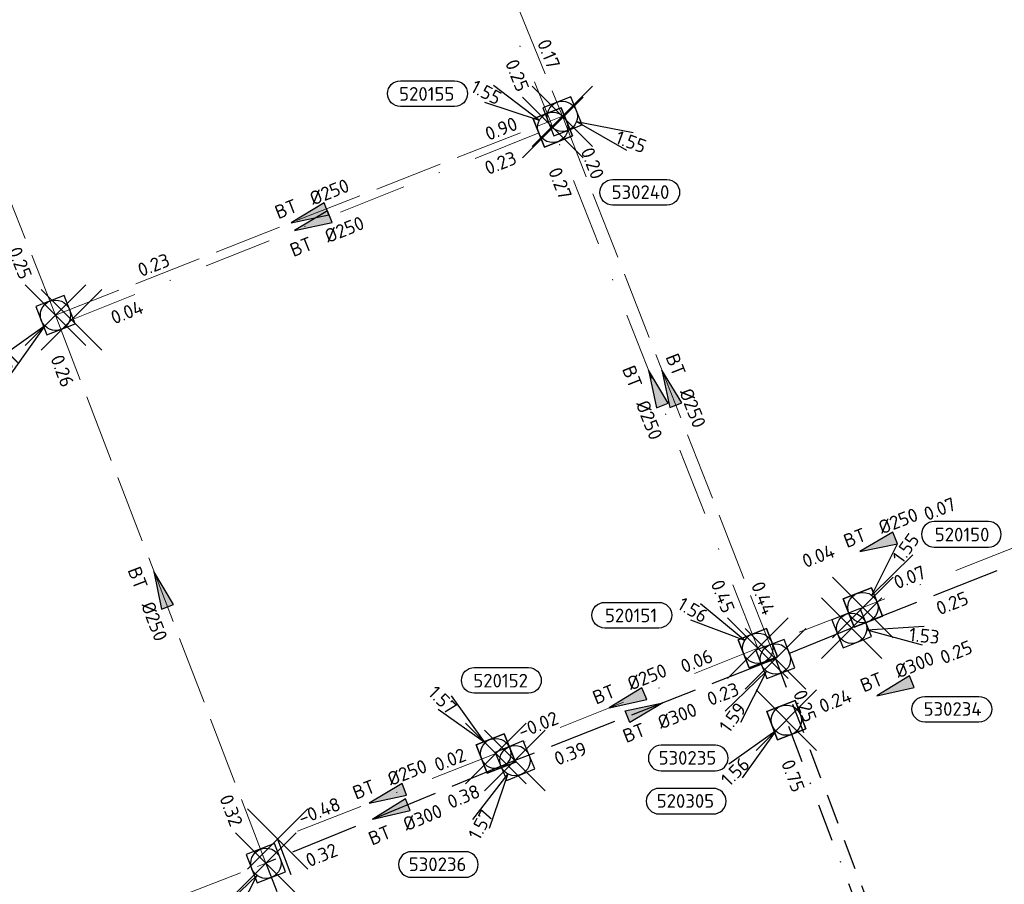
# Model space of a CAD drawing. Header units: metres. Extents: x 153343 to 157271, y 461673 to 467005.
# Tile 61 of 191: x 154616 to 154714, y 464416 to 464502. Entities that reach past the tile are written whole.
import ezdxf
from ezdxf.enums import TextEntityAlignment as Align

# ---------------------------------------------------------------- set-up
doc = ezdxf.new("R2010")
doc.units = ezdxf.units.M
doc.header["$LTSCALE"] = 0.75
doc.header["$PDMODE"] = 3
doc.header["$PDSIZE"] = 3
for name, pattern in [('RI-HWA_BETON', [11.4, 9, -2.4]), ('RI-HWA_PVC', [6.4, 4, -2.4]), ('RI-VWA_BETON', [19, 9, -5, 0, -5]), ('RI-VWA_PVC', [11, 5, -3, 0, -3])]:
    doc.linetypes.add(name, pattern=pattern)
doc.layers.get('0').update_dxf_attribs({"lineweight": 25})
doc.layers.get('defpoints').update_dxf_attribs({"lineweight": 25})
for name, color, linetype in [('B-OI-RI-HWA_PUTNUMMER-S @ 0.75', 151, 'Continuous'), ('B-OI-RI-HWA_TRANSPORTLEIDING_BETON_300-G', 151, 'RI-HWA_BETON'), ('B-OI-RI-HWA_TRANSPORTLEIDING_PVC_250-G', 151, 'RI-HWA_PVC'), ('B-OI-RI-VWA_PUTNUMMER-S @ 0.75', 33, 'Continuous'), ('B-OI-RI-VWA_TRANSPORTLEIDING_PVC_250-G', 33, 'RI-VWA_PVC')]:
    doc.layers.add(name, color=color, linetype=linetype)
for name, color, linetype, lineweight in [('B-OI-RI-HWA_RIOOLPUT_INSPECTIEPUT-S', 151, 'Continuous', 25), ('B-OI-RI-HWA_STROOMRICHTING-S @ 0.75', 151, 'Continuous', 25), ('B-OI-RI-HWA_TRANSPORTLEIDING_BETON_250-G', 151, 'RI-HWA_BETON', 18), ('B-OI-RI-VWA_RIOOLPUT_INSPECTIEPUT_BETON-S', 33, 'Continuous', 25), ('B-OI-RI-VWA_STROOMRICHTING-S @ 0.75', 33, 'Continuous', 25), ('B-OI-RI-VWA_TRANSPORTLEIDING_BETON_250-G', 33, 'RI-VWA_BETON', 18)]:
    doc.layers.add(name, color=color, linetype=linetype, lineweight=lineweight)
doc.layers.add('inspectieput', color=7, linetype='Continuous', plot=False)
doc.styles.add('NLCS-ISO', font='isocpeur.ttf')

# ---------------------------------------------------------------- blocks, each defined once
blk = doc.blocks.new('*U1527')
at = {"ltscale": 0.1}
blk.add_hatch(color=256, dxfattribs=at).paths.add_polyline_path([(-2.5, 0), (2.5, -0.83), (2.5, 0.83)])
at = {"ltscale": 0.1, "flags": 128}
blk.add_lwpolyline([(-2.5, 0), (2.5, -0.83), (2.5, 0.83)], close=True, dxfattribs=at)
at = {"ltscale": 0.1, "style": 'NLCS-ISO'}
for tag, p in [('MAT', (-1, 0.5)), ('BOBL', (-19.34, 0))]:
    blk.add_attdef(tag, text='', height=1.8, dxfattribs=at).set_placement(p, align=Align.BOTTOM_RIGHT)
for tag, p in [('DIA', (1, 0.5)), ('BOBR', (25.68, -0.01))]:
    blk.add_attdef(tag, text='', height=1.8, dxfattribs=at).set_placement(p, align=Align.BOTTOM_LEFT)
at = {"layer": 'defpoints', "ltscale": 0.1, "style": 'NLCS-ISO', "flags": 1}
blk.add_attdef('JVA', text='', height=1.8, dxfattribs=at).set_placement((0, -1), align=Align.TOP_CENTER)
blk = doc.blocks.new('*U1522')
at = {"ltscale": 0.1}
blk.add_hatch(color=256, dxfattribs=at).paths.add_polyline_path([(-2.5, 0), (2.5, -0.83), (2.5, 0.83)])
at = {"ltscale": 0.1, "flags": 128}
blk.add_lwpolyline([(-2.5, 0), (2.5, -0.83), (2.5, 0.83)], close=True, dxfattribs=at)
at = {"ltscale": 0.1, "style": 'NLCS-ISO'}
for tag, p in [('BOBL', (-29.43, -3.24)), ('MAT', (-1, -3.74))]:
    blk.add_attdef(tag, text='', height=1.8, dxfattribs=at).set_placement(p, align=Align.BOTTOM_RIGHT)
for tag, p in [('BOBR', (28.49, -3.23)), ('DIA', (1, -3.74))]:
    blk.add_attdef(tag, text='', height=1.8, dxfattribs=at).set_placement(p, align=Align.BOTTOM_LEFT)
at = {"layer": 'defpoints', "ltscale": 0.1, "style": 'NLCS-ISO', "flags": 1}
blk.add_attdef('JVA', text='', height=1.8, dxfattribs=at).set_placement((0, -1), align=Align.TOP_CENTER)
blk = doc.blocks.new('*U1520')
at = {"ltscale": 0.1}
blk.add_hatch(color=256, dxfattribs=at).paths.add_polyline_path([(-2.5, 0), (2.5, -0.83), (2.5, 0.83)])
at = {"ltscale": 0.1, "flags": 128}
blk.add_lwpolyline([(-2.5, 0), (2.5, -0.83), (2.5, 0.83)], close=True, dxfattribs=at)
at = {"ltscale": 0.1, "style": 'NLCS-ISO'}
for tag, p in [('BOBL', (-8.45, -3.24)), ('MAT', (-1, -3.74))]:
    blk.add_attdef(tag, text='', height=1.8, dxfattribs=at).set_placement(p, align=Align.BOTTOM_RIGHT)
for tag, p in [('BOBR', (7.51, -3.24)), ('DIA', (1, -3.74))]:
    blk.add_attdef(tag, text='', height=1.8, dxfattribs=at).set_placement(p, align=Align.BOTTOM_LEFT)
at = {"layer": 'defpoints', "ltscale": 0.1, "style": 'NLCS-ISO', "flags": 1}
blk.add_attdef('JVA', text='', height=1.8, dxfattribs=at).set_placement((0, -1), align=Align.TOP_CENTER)
blk = doc.blocks.new('*U1521')
at = {"ltscale": 0.1}
blk.add_hatch(color=256, dxfattribs=at).paths.add_polyline_path([(-2.5, 0), (2.5, -0.83), (2.5, 0.83)])
at = {"ltscale": 0.1, "flags": 128}
blk.add_lwpolyline([(-2.5, 0), (2.5, -0.83), (2.5, 0.83)], close=True, dxfattribs=at)
at = {"ltscale": 0.1, "style": 'NLCS-ISO'}
for tag, p in [('MAT', (-1, 0.5)), ('BOBL', (-37.24, 0))]:
    blk.add_attdef(tag, text='', height=1.8, dxfattribs=at).set_placement(p, align=Align.BOTTOM_RIGHT)
for tag, p in [('DIA', (1, 0.5)), ('BOBR', (36.29, -0.02))]:
    blk.add_attdef(tag, text='', height=1.8, dxfattribs=at).set_placement(p, align=Align.BOTTOM_LEFT)
at = {"layer": 'defpoints', "ltscale": 0.1, "style": 'NLCS-ISO', "flags": 1}
blk.add_attdef('JVA', text='', height=1.8, dxfattribs=at).set_placement((0, -1), align=Align.TOP_CENTER)
blk = doc.blocks.new('*U1518')
at = {"ltscale": 0.1}
blk.add_hatch(color=256, dxfattribs=at).paths.add_polyline_path([(-2.5, 0), (2.5, -0.83), (2.5, 0.83)])
at = {"ltscale": 0.1, "flags": 128}
blk.add_lwpolyline([(-2.5, 0), (2.5, -0.83), (2.5, 0.83)], close=True, dxfattribs=at)
at = {"ltscale": 0.1, "style": 'NLCS-ISO'}
for tag, p in [('MAT', (-1, 0.5)), ('BOBL', (-29.16, 0))]:
    blk.add_attdef(tag, text='', height=1.8, dxfattribs=at).set_placement(p, align=Align.BOTTOM_RIGHT)
for tag, p in [('DIA', (1, 0.5)), ('BOBR', (28.21, -0.01))]:
    blk.add_attdef(tag, text='', height=1.8, dxfattribs=at).set_placement(p, align=Align.BOTTOM_LEFT)
at = {"layer": 'defpoints', "ltscale": 0.1, "style": 'NLCS-ISO', "flags": 1}
blk.add_attdef('JVA', text='', height=1.8, dxfattribs=at).set_placement((0, -1), align=Align.TOP_CENTER)
blk = doc.blocks.new('*U1519')
at = {"ltscale": 0.1}
blk.add_hatch(color=256, dxfattribs=at).paths.add_polyline_path([(2.5, 0), (-2.5, -0.83), (-2.5, 0.83)])
at = {"ltscale": 0.1, "flags": 128}
blk.add_lwpolyline([(2.5, 0), (-2.5, -0.83), (-2.5, 0.83)], close=True, dxfattribs=at)
at = {"ltscale": 0.1, "style": 'NLCS-ISO'}
for tag, p in [('BOBL', (-9.13, -3.24)), ('MAT', (-1, -3.74))]:
    blk.add_attdef(tag, text='', height=1.8, dxfattribs=at).set_placement(p, align=Align.BOTTOM_RIGHT)
for tag, p in [('BOBR', (8.19, -3.24)), ('DIA', (1, -3.74))]:
    blk.add_attdef(tag, text='', height=1.8, dxfattribs=at).set_placement(p, align=Align.BOTTOM_LEFT)
at = {"layer": 'defpoints', "ltscale": 0.1, "style": 'NLCS-ISO', "flags": 1}
blk.add_attdef('JVA', text='', height=1.8, dxfattribs=at).set_placement((0, -1), align=Align.TOP_CENTER)
blk = doc.blocks.new('*U80')
at = {"ltscale": 0.1}
blk.add_hatch(color=256, dxfattribs=at).paths.add_polyline_path([(-2.5, 0), (2.5, -0.83), (2.5, 0.83)])
at = {"ltscale": 0.1, "flags": 128}
blk.add_lwpolyline([(-2.5, 0), (2.5, -0.83), (2.5, 0.83)], close=True, dxfattribs=at)
at = {"ltscale": 0.1, "style": 'NLCS-ISO'}
for tag, p in [('MAT', (-1, 0.5)), ('BOBL', (-5.66, 0))]:
    blk.add_attdef(tag, text='', height=1.8, dxfattribs=at).set_placement(p, align=Align.BOTTOM_RIGHT)
for tag, p in [('DIA', (1, 0.5)), ('BOBR', (7.22, 0))]:
    blk.add_attdef(tag, text='', height=1.8, dxfattribs=at).set_placement(p, align=Align.BOTTOM_LEFT)
at = {"layer": 'defpoints', "ltscale": 0.1, "style": 'NLCS-ISO', "flags": 1}
blk.add_attdef('JVA', text='', height=1.8, dxfattribs=at).set_placement((0, -1), align=Align.TOP_CENTER)
blk = doc.blocks.new('*U1517')
at = {"ltscale": 0.1}
blk.add_hatch(color=256, dxfattribs=at).paths.add_polyline_path([(2.5, 0), (-2.5, -0.83), (-2.5, 0.83)])
at = {"ltscale": 0.1, "flags": 128}
blk.add_lwpolyline([(2.5, 0), (-2.5, -0.83), (-2.5, 0.83)], close=True, dxfattribs=at)
at = {"ltscale": 0.1, "style": 'NLCS-ISO'}
for tag, p in [('BOBL', (-17.4, -3.24)), ('MAT', (-1, -3.74))]:
    blk.add_attdef(tag, text='', height=1.8, dxfattribs=at).set_placement(p, align=Align.BOTTOM_RIGHT)
for tag, p in [('BOBR', (22.83, -3.23)), ('DIA', (1, -3.74))]:
    blk.add_attdef(tag, text='', height=1.8, dxfattribs=at).set_placement(p, align=Align.BOTTOM_LEFT)
at = {"layer": 'defpoints', "ltscale": 0.1, "style": 'NLCS-ISO', "flags": 1}
blk.add_attdef('JVA', text='', height=1.8, dxfattribs=at).set_placement((0, -1), align=Align.TOP_CENTER)
blk = doc.blocks.new('*U1507')
at = {"ltscale": 0.1}
blk.add_hatch(color=256, dxfattribs=at).paths.add_polyline_path([(-2.5, 0), (2.5, -0.83), (2.5, 0.83)])
at = {"ltscale": 0.1, "flags": 128}
blk.add_lwpolyline([(-2.5, 0), (2.5, -0.83), (2.5, 0.83)], close=True, dxfattribs=at)
at = {"ltscale": 0.1, "style": 'NLCS-ISO'}
for tag, p in [('BOBL', (-12.02, -3.24)), ('MAT', (-1, -3.74))]:
    blk.add_attdef(tag, text='', height=1.8, dxfattribs=at).set_placement(p, align=Align.BOTTOM_RIGHT)
for tag, p in [('BOBR', (11.07, -3.24)), ('DIA', (1, -3.74))]:
    blk.add_attdef(tag, text='', height=1.8, dxfattribs=at).set_placement(p, align=Align.BOTTOM_LEFT)
at = {"layer": 'defpoints', "ltscale": 0.1, "style": 'NLCS-ISO', "flags": 1}
blk.add_attdef('JVA', text='', height=1.8, dxfattribs=at).set_placement((0, -1), align=Align.TOP_CENTER)
blk = doc.blocks.new('*U1508')
at = {"ltscale": 0.1}
blk.add_hatch(color=256, dxfattribs=at).paths.add_polyline_path([(-2.5, 0), (2.5, -0.83), (2.5, 0.83)])
at = {"ltscale": 0.1, "flags": 128}
blk.add_lwpolyline([(-2.5, 0), (2.5, -0.83), (2.5, 0.83)], close=True, dxfattribs=at)
at = {"ltscale": 0.1, "style": 'NLCS-ISO'}
for tag, p in [('MAT', (-1, 0.5)), ('BOBL', (-32.38, 0))]:
    blk.add_attdef(tag, text='', height=1.8, dxfattribs=at).set_placement(p, align=Align.BOTTOM_RIGHT)
for tag, p in [('DIA', (1, 0.5)), ('BOBR', (31.44, -0.01))]:
    blk.add_attdef(tag, text='', height=1.8, dxfattribs=at).set_placement(p, align=Align.BOTTOM_LEFT)
at = {"layer": 'defpoints', "ltscale": 0.1, "style": 'NLCS-ISO', "flags": 1}
blk.add_attdef('JVA', text='', height=1.8, dxfattribs=at).set_placement((0, -1), align=Align.TOP_CENTER)
blk = doc.blocks.new('*U1330')
at = {"ltscale": 0.1}
blk.add_hatch(color=256, dxfattribs=at).paths.add_polyline_path([(2.5, 0), (-2.5, -0.83), (-2.5, 0.83)])
at = {"ltscale": 0.1, "flags": 128}
blk.add_lwpolyline([(2.5, 0), (-2.5, -0.83), (-2.5, 0.83)], close=True, dxfattribs=at)
at = {"ltscale": 0.1, "style": 'NLCS-ISO'}
for tag, p in [('BOBL', (-32.56, -3.24)), ('MAT', (-1, -3.74))]:
    blk.add_attdef(tag, text='', height=1.8, dxfattribs=at).set_placement(p, align=Align.BOTTOM_RIGHT)
for tag, p in [('BOBR', (31.62, -3.23)), ('DIA', (1, -3.74))]:
    blk.add_attdef(tag, text='', height=1.8, dxfattribs=at).set_placement(p, align=Align.BOTTOM_LEFT)
at = {"layer": 'defpoints', "ltscale": 0.1, "style": 'NLCS-ISO', "flags": 1}
blk.add_attdef('JVA', text='', height=1.8, dxfattribs=at).set_placement((0, -1), align=Align.TOP_CENTER)
blk = doc.blocks.new('*U1286')
at = {"ltscale": 0.1}
blk.add_hatch(color=256, dxfattribs=at).paths.add_polyline_path([(-2.5, 0), (2.5, -0.83), (2.5, 0.83)])
at = {"ltscale": 0.1, "flags": 128}
blk.add_lwpolyline([(-2.5, 0), (2.5, -0.83), (2.5, 0.83)], close=True, dxfattribs=at)
at = {"ltscale": 0.1, "style": 'NLCS-ISO'}
for tag, p in [('BOBL', (-24.89, -3.24)), ('MAT', (-1, -3.74))]:
    blk.add_attdef(tag, text='', height=1.8, dxfattribs=at).set_placement(p, align=Align.BOTTOM_RIGHT)
for tag, p in [('BOBR', (23.95, -3.23)), ('DIA', (1, -3.74))]:
    blk.add_attdef(tag, text='', height=1.8, dxfattribs=at).set_placement(p, align=Align.BOTTOM_LEFT)
at = {"layer": 'defpoints', "ltscale": 0.1, "style": 'NLCS-ISO', "flags": 1}
blk.add_attdef('JVA', text='', height=1.8, dxfattribs=at).set_placement((0, -1), align=Align.TOP_CENTER)
blk = doc.blocks.new('*U1253')
at = {"ltscale": 0.1}
blk.add_hatch(color=256, dxfattribs=at).paths.add_polyline_path([(-2.5, 0), (2.5, -0.83), (2.5, 0.83)])
at = {"ltscale": 0.1, "flags": 128}
blk.add_lwpolyline([(-2.5, 0), (2.5, -0.83), (2.5, 0.83)], close=True, dxfattribs=at)
at = {"ltscale": 0.1, "style": 'NLCS-ISO'}
for tag, p in [('MAT', (-1, 0.5)), ('BOBL', (-6.14, 0))]:
    blk.add_attdef(tag, text='', height=1.8, dxfattribs=at).set_placement(p, align=Align.BOTTOM_RIGHT)
for tag, p in [('DIA', (1, 0.5)), ('BOBR', (7.44, 0))]:
    blk.add_attdef(tag, text='', height=1.8, dxfattribs=at).set_placement(p, align=Align.BOTTOM_LEFT)
at = {"layer": 'defpoints', "ltscale": 0.1, "style": 'NLCS-ISO', "flags": 1}
blk.add_attdef('JVA', text='', height=1.8, dxfattribs=at).set_placement((0, -1), align=Align.TOP_CENTER)
blk = doc.blocks.new('*U1129')
at = {"ltscale": 0.1}
blk.add_hatch(color=256, dxfattribs=at).paths.add_polyline_path([(-2.5, 0), (2.5, -0.83), (2.5, 0.83)])
at = {"ltscale": 0.1, "flags": 128}
blk.add_lwpolyline([(-2.5, 0), (2.5, -0.83), (2.5, 0.83)], close=True, dxfattribs=at)
at = {"ltscale": 0.1, "style": 'NLCS-ISO'}
for tag, p in [('BOBL', (-27.62, -3.24)), ('MAT', (-1, -3.74))]:
    blk.add_attdef(tag, text='', height=1.8, dxfattribs=at).set_placement(p, align=Align.BOTTOM_RIGHT)
for tag, p in [('BOBR', (26.68, -3.23)), ('DIA', (1, -3.74))]:
    blk.add_attdef(tag, text='', height=1.8, dxfattribs=at).set_placement(p, align=Align.BOTTOM_LEFT)
at = {"layer": 'defpoints', "ltscale": 0.1, "style": 'NLCS-ISO', "flags": 1}
blk.add_attdef('JVA', text='', height=1.8, dxfattribs=at).set_placement((0, -1), align=Align.TOP_CENTER)
blk = doc.blocks.new('*U1130')
at = {"ltscale": 0.1}
blk.add_hatch(color=256, dxfattribs=at).paths.add_polyline_path([(-2.5, 0), (2.5, -0.83), (2.5, 0.83)])
at = {"ltscale": 0.1, "flags": 128}
blk.add_lwpolyline([(-2.5, 0), (2.5, -0.83), (2.5, 0.83)], close=True, dxfattribs=at)
at = {"ltscale": 0.1, "style": 'NLCS-ISO'}
for tag, p in [('MAT', (-1, 0.5)), ('BOBL', (-9.31, 0))]:
    blk.add_attdef(tag, text='', height=1.8, dxfattribs=at).set_placement(p, align=Align.BOTTOM_RIGHT)
for tag, p in [('DIA', (1, 0.5)), ('BOBR', (8.37, 0))]:
    blk.add_attdef(tag, text='', height=1.8, dxfattribs=at).set_placement(p, align=Align.BOTTOM_LEFT)
at = {"layer": 'defpoints', "ltscale": 0.1, "style": 'NLCS-ISO', "flags": 1}
blk.add_attdef('JVA', text='', height=1.8, dxfattribs=at).set_placement((0, -1), align=Align.TOP_CENTER)
blk = doc.blocks.new('*U1248')
at = {"ltscale": 0.1}
blk.add_hatch(color=256, dxfattribs=at).paths.add_polyline_path([(-2.5, 0), (2.5, -0.83), (2.5, 0.83)])
at = {"ltscale": 0.1, "flags": 128}
blk.add_lwpolyline([(-2.5, 0), (2.5, -0.83), (2.5, 0.83)], close=True, dxfattribs=at)
at = {"ltscale": 0.1, "style": 'NLCS-ISO'}
for tag, p in [('MAT', (-1, 0.5)), ('BOBL', (-20.91, 0))]:
    blk.add_attdef(tag, text='', height=1.8, dxfattribs=at).set_placement(p, align=Align.BOTTOM_RIGHT)
for tag, p in [('DIA', (1, 0.5)), ('BOBR', (19.97, -0.01))]:
    blk.add_attdef(tag, text='', height=1.8, dxfattribs=at).set_placement(p, align=Align.BOTTOM_LEFT)
at = {"layer": 'defpoints', "ltscale": 0.1, "style": 'NLCS-ISO', "flags": 1}
blk.add_attdef('JVA', text='', height=1.8, dxfattribs=at).set_placement((0, -1), align=Align.TOP_CENTER)
blk = doc.blocks.new('*U1275')
at = {"ltscale": 0.1}
blk.add_hatch(color=256, dxfattribs=at).paths.add_polyline_path([(-2.5, 0), (2.5, -0.83), (2.5, 0.83)])
at = {"ltscale": 0.1, "flags": 128}
blk.add_lwpolyline([(-2.5, 0), (2.5, -0.83), (2.5, 0.83)], close=True, dxfattribs=at)
at = {"ltscale": 0.1, "style": 'NLCS-ISO'}
for tag, p in [('BOBL', (-32.18, -3.24)), ('MAT', (-1, -3.74))]:
    blk.add_attdef(tag, text='', height=1.8, dxfattribs=at).set_placement(p, align=Align.BOTTOM_RIGHT)
for tag, p in [('BOBR', (31.23, -3.23)), ('DIA', (1, -3.74))]:
    blk.add_attdef(tag, text='', height=1.8, dxfattribs=at).set_placement(p, align=Align.BOTTOM_LEFT)
at = {"layer": 'defpoints', "ltscale": 0.1, "style": 'NLCS-ISO', "flags": 1}
blk.add_attdef('JVA', text='', height=1.8, dxfattribs=at).set_placement((0, -1), align=Align.TOP_CENTER)
blk = doc.blocks.new('B-SRI-PUT_HWA-SO')
at = {"lineweight": -3, "flags": 128}
blk.add_lwpolyline([(-2, -2), (2, -2), (2, 2), (-2, 2)], close=True, dxfattribs=at)
at = {"lineweight": -3}
blk.add_circle((0, 0), 2, dxfattribs=at)
blk = doc.blocks.new('*U839')
for q in [(-5.61, -7.77), (-3.41, -8.96)]:
    blk.add_line((-0.95, -1.76), q)
blk.add_lwpolyline([(-13.69, -15.42), (-6.54, -15.42, 1), (-6.54, -12.04), (-13.69, -12.04, 1)], format="xyb", close=True)
at = {"ltscale": 0.1, "style": 'NLCS-ISO'}
blk.add_attdef('PUTHGT', text='', height=1.8, rotation=61.6755, dxfattribs=at).set_placement((-5.65, -10.55), align=Align.MIDDLE_LEFT)
blk.add_attdef('PUTNR', text='', height=1.8, dxfattribs=at).set_placement((-10.22, -11.9), align=Align.MIDDLE_CENTER)
blk = doc.blocks.new('*U840')
for q in [(-6.63, -6.92), (-4.62, -8.4)]:
    blk.add_line((-1.18, -1.61), q)
blk.add_lwpolyline([(-15.1, -14.79), (-7.94, -14.79, 1), (-7.94, -11.41), (-15.1, -11.41, 1)], format="xyb", close=True)
at = {"ltscale": 0.1, "style": 'NLCS-ISO'}
blk.add_attdef('PUTHGT', text='', height=1.8, rotation=53.7107, dxfattribs=at).set_placement((-7.06, -9.66), align=Align.MIDDLE_LEFT)
blk.add_attdef('PUTNR', text='', height=1.8, dxfattribs=at).set_placement((-11.63, -11.27), align=Align.MIDDLE_CENTER)
blk = doc.blocks.new('*U841')
for q in [(9.58, 0.29), (9.33, -2.19)]:
    blk.add_line((1.99, -0.2), q)
blk.add_lwpolyline([(16.81, -12.39), (9.65, -12.39, -1), (9.65, -9.01), (16.81, -9.01, -1)], format="xyb", close=True)
at = {"ltscale": 0.1, "style": 'NLCS-ISO'}
blk.add_attdef('PUTHGT', text='', height=1.8, rotation=354.2615, dxfattribs=at).set_placement((7.61, -0.79), align=Align.MIDDLE_LEFT)
blk.add_attdef('PUTNR', text='', height=1.8, dxfattribs=at).set_placement((13.33, -8.87), align=Align.MIDDLE_CENTER)
blk = doc.blocks.new('*U241')
for q in [(-7.6, -5.83), (-5.83, -7.6)]:
    blk.add_line((-1.41, -1.41), q)
blk.add_lwpolyline([(-16.81, -12.39), (-9.65, -12.39, 1), (-9.65, -9.01), (-16.81, -9.01, 1)], format="xyb", close=True)
at = {"ltscale": 0.1, "style": 'NLCS-ISO'}
blk.add_attdef('PUTHGT', text='', height=1.8, rotation=45, dxfattribs=at).set_placement((-8.44, -8.48), align=Align.MIDDLE_LEFT)
blk.add_attdef('PUTNR', text='', height=1.8, dxfattribs=at).set_placement((-13.33, -8.87), align=Align.MIDDLE_CENTER)
blk = doc.blocks.new('*U807')
for q in [(8.48, -4.46), (9.35, -2.12)]:
    blk.add_line((1.88, -0.69), q)
blk.add_lwpolyline([(13.8, -11.73), (6.64, -11.73, -1), (6.64, -8.35), (13.8, -8.35, -1)], format="xyb", close=True)
at = {"ltscale": 0.1, "style": 'NLCS-ISO'}
blk.add_attdef('PUTHGT', text='', height=1.8, rotation=339.7493, dxfattribs=at).set_placement((7.17, -2.67), align=Align.MIDDLE_LEFT)
blk.add_attdef('PUTNR', text='', height=1.8, dxfattribs=at).set_placement((10.32, -8.21), align=Align.MIDDLE_CENTER)
blk = doc.blocks.new('*U790')
for q in [(-6.68, -6.87), (-4.67, -8.37)]:
    blk.add_line((-1.19, -1.6), q)
blk.add_lwpolyline([(-16.81, -12.39), (-9.65, -12.39, 1), (-9.65, -9.01), (-16.81, -9.01, 1)], format="xyb", close=True)
at = {"ltscale": 0.1, "style": 'NLCS-ISO'}
blk.add_attdef('PUTHGT', text='', height=1.8, rotation=53.3317, dxfattribs=at).set_placement((-7.12, -9.62), align=Align.MIDDLE_LEFT)
blk.add_attdef('PUTNR', text='', height=1.8, dxfattribs=at).set_placement((-13.33, -8.87), align=Align.MIDDLE_CENTER)
blk = doc.blocks.new('*U274')
for q in [(-7.6, -5.83), (-5.83, -7.6)]:
    blk.add_line((-1.41, -1.41), q)
blk.add_lwpolyline([(-16.81, -12.39), (-9.65, -12.39, 1), (-9.65, -9.01), (-16.81, -9.01, 1)], format="xyb", close=True)
at = {"ltscale": 0.1, "style": 'NLCS-ISO'}
blk.add_attdef('PUTHGT', text='', height=1.8, rotation=45, dxfattribs=at).set_placement((-8.44, -8.48), align=Align.MIDDLE_LEFT)
blk.add_attdef('PUTNR', text='', height=1.8, dxfattribs=at).set_placement((-13.33, -8.87), align=Align.MIDDLE_CENTER)
blk = doc.blocks.new('*U709')
for q in [(-5.83, 7.6), (-7.6, 5.83)]:
    blk.add_line((-1.41, 1.41), q)
blk.add_lwpolyline([(-2.84, 11.35), (4.32, 11.35, -1), (4.32, 7.96), (-2.84, 7.96, -1)], format="xyb", close=True)
at = {"ltscale": 0.1, "style": 'NLCS-ISO'}
blk.add_attdef('PUTNR', text='', height=1.8, dxfattribs=at).set_placement((0.64, 9.62), align=Align.MIDDLE_CENTER)
blk.add_attdef('PUTHGT', text='', height=1.8, rotation=315, dxfattribs=at).set_placement((-8.44, 8.48), align=Align.MIDDLE_LEFT)
blk = doc.blocks.new('*U710')
for q in [(-7.57, 5.88), (-8.83, 3.72)]:
    blk.add_line((-1.73, 1.01), q)
blk.add_lwpolyline([(-20.22, 6.06), (-13.06, 6.06, -1), (-13.06, 2.67), (-20.22, 2.67, -1)], format="xyb", close=True)
at = {"ltscale": 0.1, "style": 'NLCS-ISO'}
blk.add_attdef('PUTHGT', text='', height=1.8, rotation=329.6433, dxfattribs=at).set_placement((-10.31, 6.07), align=Align.MIDDLE_LEFT)
blk.add_attdef('PUTNR', text='', height=1.8, dxfattribs=at).set_placement((-16.74, 4.33), align=Align.MIDDLE_CENTER)
blk = doc.blocks.new('*U706')
for q in [(4.58, 8.41), (6.6, 6.94)]:
    blk.add_line((1.18, 1.62), q)
blk.add_lwpolyline([(16.59, 11.36), (9.43, 11.36, 1), (9.43, 7.98), (16.59, 7.98, 1)], format="xyb", close=True)
at = {"ltscale": 0.1, "style": 'NLCS-ISO'}
blk.add_attdef('PUTHGT', text='', height=1.8, rotation=53.9211, dxfattribs=at).set_placement((4.48, 6.2), align=Align.MIDDLE_LEFT)
blk.add_attdef('PUTNR', text='', height=1.8, dxfattribs=at).set_placement((13.11, 9.64), align=Align.MIDDLE_CENTER)
blk = doc.blocks.new('*U704')
for q in [(-7.83, 5.52), (-8.99, 3.31)]:
    blk.add_line((-1.77, 0.93), q)
blk.add_lwpolyline([(-20.13, 6.16), (-12.97, 6.16, -1), (-12.97, 2.77), (-20.13, 2.77, -1)], format="xyb", close=True)
at = {"ltscale": 0.1, "style": 'NLCS-ISO'}
blk.add_attdef('PUTNR', text='', height=1.8, dxfattribs=at).set_placement((-16.65, 4.43), align=Align.MIDDLE_CENTER)
blk.add_attdef('PUTHGT', text='', height=1.8, rotation=332.3163, dxfattribs=at).set_placement((-10.58, 5.58), align=Align.MIDDLE_LEFT)
blk = doc.blocks.new('B-SRI-PUT_VWA-SO')
at = {"flags": 128}
blk.add_lwpolyline([(-2, 2), (2, 2), (2, -2), (-2, -2)], close=True, dxfattribs=at)
at = {"lineweight": -3, "flags": 128}
blk.add_lwpolyline([(2, -2), (2, 2), (-2, 2), (-2, -2)], close=True, dxfattribs=at)
at = {"lineweight": -3}
blk.add_circle((0, 0), 2, dxfattribs=at)

msp = doc.modelspace()

# ---------------------------------------------------------------- linework, layer by layer
at = {"layer": 'B-OI-RI-HWA_TRANSPORTLEIDING_BETON_250-G', "transparency": 33554610}
for p, q in [((154646.37, 464549.95), (154669.94, 464491.98)), ((154607.92, 464502.06), (154619.72, 464472.28)), ((154619.72, 464472.28), (154669.94, 464491.98)), ((154691.05, 464438.23), (154669.94, 464491.98)), ((154640.57, 464417.99), (154619.72, 464472.28)), ((154599.83, 464402.34), (154640.57, 464417.99))]:
    msp.add_line(p, q, dxfattribs=at)
at = {"layer": 'B-OI-RI-HWA_TRANSPORTLEIDING_BETON_300-G', "transparency": 33554610}
for p, q in [((154744.8, 464459.52), (154698.6, 464441.27)), ((154698.6, 464441.27), (154691.05, 464438.23)), ((154691.05, 464438.23), (154665.24, 464428.16)), ((154665.24, 464428.16), (154640.57, 464417.99))]:
    msp.add_line(p, q, dxfattribs=at)
at = {"layer": 'B-OI-RI-HWA_TRANSPORTLEIDING_PVC_250-G', "transparency": 33554610}
for p, q in [((154691.05, 464438.23), (154715.83, 464372.91)), ((154640.57, 464417.99), (154664.82, 464355.69))]:
    msp.add_line(p, q, dxfattribs=at)
at = {"layer": 'B-OI-RI-VWA_TRANSPORTLEIDING_BETON_250-G', "transparency": 33554610}
for p, q in [((154645.7, 464548.63), (154668.99, 464490.88)), ((154621.31, 464471.83), (154668.99, 464490.88)), ((154689.3, 464439.29), (154668.99, 464490.88)), ((154741.88, 464460.08), (154699.71, 464443.32)), ((154699.71, 464443.32), (154689.3, 464439.29)), ((154689.3, 464439.29), (154663.34, 464428.86)), ((154663.34, 464428.86), (154641.73, 464420.39))]:
    msp.add_line(p, q, dxfattribs=at)
at = {"layer": 'B-OI-RI-VWA_TRANSPORTLEIDING_PVC_250-G', "transparency": 33554610}
for p, q in [((154714.57, 464373.45), (154692.13, 464432.16)), ((154641.73, 464420.39), (154666.09, 464355.14))]:
    msp.add_line(p, q, dxfattribs=at)
at = {"layer": 'inspectieput', "color": 0, "transparency": 33554610}
for p in [(154669.94, 464491.98), (154668.99, 464490.88), (154619.72, 464472.28), (154621.31, 464471.83), (154699.71, 464443.32), (154698.6, 464441.27), (154689.3, 464439.29), (154691.05, 464438.23), (154692.13, 464432.16), (154663.34, 464428.86), (154665.24, 464428.16), (154641.73, 464420.39), (154640.57, 464417.99)]:
    msp.add_point(p, dxfattribs=at)

# ---------------------------------------------------------------- block references
at = {"layer": 'B-OI-RI-HWA_PUTNUMMER-S @ 0.75', "color": 0, "transparency": 33554610}
ref = msp.add_blockref('*U807', (154669.94, 464491.98), dxfattribs=dict(at, xscale=0.75, yscale=0.75, zscale=0.75))
ref.add_attrib('PUTNR', '530240', dxfattribs={"layer": '0', "ltscale": 0.1, "height": 1.35, "style": 'NLCS-ISO'}).set_placement((154677.681, 464484.473), align=Align.MIDDLE_CENTER)
ref.add_attrib('PUTHGT', '1.55', dxfattribs={"layer": '0', "ltscale": 0.1, "height": 1.35, "rotation": 339.74934, "style": 'NLCS-ISO'}).set_placement((154675.314, 464489.975), align=Align.MIDDLE_LEFT)
ref = msp.add_blockref('*U241', (154619.72, 464472.28), dxfattribs=dict(at, xscale=0.75, yscale=0.75, zscale=0.75))
ref.add_attrib('PUTNR', '530239', dxfattribs={"layer": '0', "ltscale": 0.1, "height": 1.35, "style": 'NLCS-ISO'}).set_placement((154609.72, 464464.28), align=Align.MIDDLE_CENTER)
ref.add_attrib('PUTHGT', '1.61', dxfattribs={"layer": '0', "ltscale": 0.1, "height": 1.35, "rotation": 45, "style": 'NLCS-ISO'}).set_placement((154613.77, 464466.3), align=Align.MIDDLE_LEFT)
ref = msp.add_blockref('*U841', (154698.6, 464441.27), dxfattribs=dict(at, xscale=0.75, yscale=0.75, zscale=0.75))
ref.add_attrib('PUTNR', '530234', dxfattribs={"layer": '0', "ltscale": 0.1, "height": 1.35, "style": 'NLCS-ISO'}).set_placement((154708.6, 464433.27), align=Align.MIDDLE_CENTER)
ref.add_attrib('PUTHGT', '1.53', dxfattribs={"layer": '0', "ltscale": 0.1, "height": 1.35, "rotation": 354.26151, "style": 'NLCS-ISO'}).set_placement((154704.305, 464440.676), align=Align.MIDDLE_LEFT)
ref = msp.add_blockref('*U840', (154691.05, 464438.23), dxfattribs=dict(at, xscale=0.75, yscale=0.75, zscale=0.75))
ref.add_attrib('PUTNR', '530235', dxfattribs={"layer": '0', "ltscale": 0.1, "height": 1.35, "style": 'NLCS-ISO'}).set_placement((154682.33, 464428.428), align=Align.MIDDLE_CENTER)
ref.add_attrib('PUTHGT', '1.59', dxfattribs={"layer": '0', "ltscale": 0.1, "height": 1.35, "rotation": 53.71065, "style": 'NLCS-ISO'}).set_placement((154685.914, 464431.2), align=Align.MIDDLE_LEFT)
ref = msp.add_blockref('*U839', (154665.24, 464428.16), dxfattribs=dict(at, xscale=0.75, yscale=0.75, zscale=0.75))
ref.add_attrib('PUTNR', '530236', dxfattribs={"layer": '0', "ltscale": 0.1, "height": 1.35, "style": 'NLCS-ISO'}).set_placement((154657.577, 464417.886), align=Align.MIDDLE_CENTER)
ref.add_attrib('PUTHGT', '1.57', dxfattribs={"layer": '0', "ltscale": 0.1, "height": 1.35, "rotation": 61.67552, "style": 'NLCS-ISO'}).set_placement((154661.128, 464420.486), align=Align.MIDDLE_LEFT)
ref = msp.add_blockref('*U790', (154640.57, 464417.99), dxfattribs=dict(at, xscale=0.75, yscale=0.75, zscale=0.75))
ref.add_attrib('PUTNR', '530237', dxfattribs={"layer": '0', "ltscale": 0.1, "height": 1.35, "style": 'NLCS-ISO'}).set_placement((154630.57, 464409.99), align=Align.MIDDLE_CENTER)
ref.add_attrib('PUTHGT', '1.55', dxfattribs={"layer": '0', "ltscale": 0.1, "height": 1.35, "rotation": 53.33169, "style": 'NLCS-ISO'}).set_placement((154635.388, 464410.994), align=Align.MIDDLE_LEFT)
at = {"layer": 'B-OI-RI-HWA_RIOOLPUT_INSPECTIEPUT-S', "transparency": 33554610}
for p, xscale, yscale, zscale, rotation in [((154669.94, 464491.98), 0.75, 0.75, 0.75, 201.4187858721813), ((154619.72, 464472.28), 0.75, 0.75, 0.75, 21.41878587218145), ((154698.6, 464441.27), 0.7500000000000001, 0.7500000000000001, 0.7500000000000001, 201.9321320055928), ((154691.05, 464438.23), 0.75, 0.75, 0.75, 290.7748988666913), ((154665.24, 464428.16), 0.7500000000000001, 0.7500000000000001, 0.7500000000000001, 202.4034934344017), ((154640.57, 464417.99), 0.75, 0.75, 0.75, 291.2682558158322)]:
    msp.add_blockref('B-SRI-PUT_HWA-SO', p, dxfattribs=dict(at, xscale=xscale, yscale=yscale, zscale=zscale, rotation=rotation))
at = {"layer": 'B-OI-RI-HWA_STROOMRICHTING-S @ 0.75', "color": 0, "transparency": 33554610, "xscale": 0.75, "yscale": 0.75, "zscale": 0.75}
for name, p, rotation, values in [('*U1508', (154658.155, 464520.965), 292.1261484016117, {'MAT': 'BT', 'DIA': '%%c250', 'BOBL': '0.04', 'BOBR': '0.17'}), ('*U1507', (154613.82, 464487.17), 291.6154064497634, {'MAT': 'BT', 'DIA': '%%c250', 'BOBL': '0.23', 'BOBR': '0.25'}), ('*U1527', (154644.83, 464482.13), 21.41878587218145, {'MAT': 'BT', 'DIA': '%%c250', 'BOBL': '0.23', 'BOBR': '0.90'}), ('*U1518', (154680.495, 464465.105), 291.4421294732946, {'MAT': 'BT', 'DIA': '%%c250', 'BOBL': '0.20', 'BOBR': '0.44'}), ('*U1522', (154630.145, 464445.135), 291.0092175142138, {'MAT': 'BT', 'DIA': '%%c250', 'BOBL': '0.26', 'BOBR': '0.32'}), ('*U1517', (154721.7, 464450.395), 21.55509269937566, {'MAT': 'BT', 'DIA': '%%c300', 'BOBL': '0.25', 'BOBR': '0.23'}), ('*U80', (154702.833, 464435.275), 21.93213200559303, {'MAT': 'BT', 'DIA': '%%c300', 'BOBL': '0.24', 'BOBR': '0.25'}), ('*U1519', (154678.145, 464433.195), 21.31368321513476, {'MAT': 'BT', 'DIA': '%%c300', 'BOBL': '0.39', 'BOBR': '0.23'}), ('*U1521', (154703.44, 464405.57), 290.7748988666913, {'MAT': 'PVC', 'DIA': '%%c250', 'BOBL': '0.25', 'BOBR': '0.31'}), ('*U1520', (154652.905, 464423.075), 22.40349343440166, {'MAT': 'BT', 'DIA': '%%c300', 'BOBL': '0.32', 'BOBR': '0.38'})]:
    msp.add_blockref(name, p, dxfattribs=dict(at, rotation=rotation)).add_auto_attribs(values)
at = {"layer": 'B-OI-RI-VWA_PUTNUMMER-S @ 0.75', "color": 0, "transparency": 33554610, "xscale": 0.75, "yscale": 0.75, "zscale": 0.75}
for name, p, values in [('*U704', (154668.99, 464490.88), {'PUTNR': '520155', 'PUTHGT': '1.55'}), ('*U706', (154699.71, 464443.32), {'PUTNR': '520150', 'PUTHGT': '1.55'}), ('*U710', (154689.3, 464439.29), {'PUTNR': '520151', 'PUTHGT': '1.56'}), ('*U709', (154663.34, 464428.86), {'PUTNR': '520152', 'PUTHGT': '1.57'})]:
    msp.add_blockref(name, p, dxfattribs=at).add_auto_attribs(values)
at = {"layer": 'B-OI-RI-VWA_PUTNUMMER-S @ 0.75', "color": 0, "transparency": 33554610}
ref = msp.add_blockref('*U274', (154692.13, 464432.16), dxfattribs=dict(at, xscale=0.75, yscale=0.75, zscale=0.75))
ref.add_attrib('PUTNR', '520305', dxfattribs={"layer": '0', "ltscale": 0.1, "height": 1.35, "style": 'NLCS-ISO'}).set_placement((154682.13, 464424.16), align=Align.MIDDLE_CENTER)
ref.add_attrib('PUTHGT', '1.56', dxfattribs={"layer": '0', "ltscale": 0.1, "height": 1.35, "rotation": 45, "style": 'NLCS-ISO'}).set_placement((154685.989, 464425.989), align=Align.MIDDLE_LEFT)
at = {"layer": 'B-OI-RI-VWA_RIOOLPUT_INSPECTIEPUT_BETON-S', "transparency": 33554610}
for p, xscale, yscale, zscale, rotation in [((154668.99, 464490.88), 0.7499999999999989, 0.7499999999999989, 0.7499999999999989, 201.7786155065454), ((154699.71, 464443.32), 0.7500000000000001, 0.7500000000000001, 0.7500000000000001, 201.1628038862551), ((154689.3, 464439.29), 0.75, 0.75, 0.75, 111.4886145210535), ((154692.13, 464432.16), 0.75, 0.75, 0.75, 290.917740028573), ((154663.34, 464428.86), 0.7500000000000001, 0.7500000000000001, 0.7500000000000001, 201.4026053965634)]:
    msp.add_blockref('B-SRI-PUT_VWA-SO', p, dxfattribs=dict(at, xscale=xscale, yscale=yscale, zscale=zscale, rotation=rotation))
at = {"layer": 'B-OI-RI-VWA_STROOMRICHTING-S @ 0.75', "color": 0, "transparency": 33554610, "xscale": 0.75, "yscale": 0.75, "zscale": 0.75}
for name, p, rotation, values in [('*U1275', (154657.345, 464519.755), 291.9637297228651, {'MAT': 'BT', 'DIA': '%%c250', 'BOBL': '-0.04', 'BOBR': '0.25'}), ('*U1286', (154645.15, 464481.355), 21.7786155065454, {'MAT': 'BT', 'DIA': '%%c250', 'BOBL': '0.04', 'BOBR': '0.23'}), ('*U1129', (154679.145, 464465.085), 291.4886145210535, {'MAT': 'BT', 'DIA': '%%c250', 'BOBL': '0.27', 'BOBR': '0.45'}), ('*U1248', (154720.795, 464451.7), 21.67479954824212, {'MAT': 'BT', 'DIA': '%%c250', 'BOBL': '0.07', 'BOBR': '0.27'}), ('*U80', (154701.171, 464449.545), 21.1628038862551, {'MAT': 'BT', 'DIA': '%%c250', 'BOBL': '0.04', 'BOBR': '0.07'}), ('*U1130', (154676.32, 464434.075), 21.88887808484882, {'MAT': 'BT', 'DIA': '%%c250', 'BOBL': '-0.02', 'BOBR': '0.06'}), ('*U1253', (154652.535, 464424.625), 21.40260539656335, {'MAT': 'BT', 'DIA': '%%c250', 'BOBL': '-0.48', 'BOBR': '0.02'}), ('*U1330', (154703.35, 464402.805), 290.917740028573, {'MAT': 'PVC', 'DIA': '%%c250', 'BOBL': '0.75', 'BOBR': '0.54'})]:
    msp.add_blockref(name, p, dxfattribs=dict(at, rotation=rotation)).add_auto_attribs(values)

doc.saveas('drawing.dxf')
